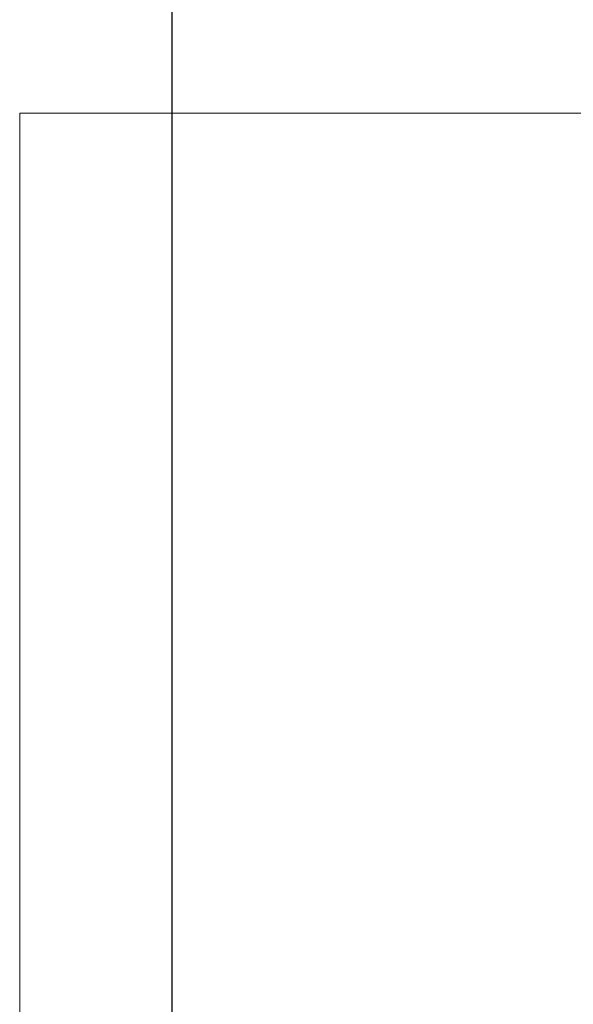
# Model space of a CAD drawing. Header units: millimetres. Extents: x -8078 to 241103, y -4319 to 602442.
# Tile 131 of 148: x 73670 to 76991, y 289819 to 295724. Entities that reach past the tile are written whole.
import ezdxf

# ---------------------------------------------------------------- set-up
doc = ezdxf.new("R2010")
doc.units = ezdxf.units.MM
doc.header["$MEASUREMENT"] = 0
for name, color, linetype in [('#podkład', 252, 'Continuous'), ('_TABELA', 7, 'Continuous'), ('Konstrukcja - Stropy', 7, 'Continuous')]:
    doc.layers.add(name, color=color, linetype=linetype)

# ---------------------------------------------------------------- blocks, each defined once
blk = doc.blocks.new('UHYGFFFF')
at = {"layer": 'Konstrukcja - Stropy', "color": 252, "linetype": 'Continuous', "lineweight": 13, "ltscale": 100}
for p, q in [((19937.5, 395682.7), (13277.5, 395682.7)), ((13277.5, 395682.7), (13277.5, 382902.4)), ((19937.5, 395682.7), (13277.5, 395682.7)), ((13277.5, 395682.7), (13277.5, 382902.4))]:
    blk.add_line(p, q, dxfattribs=at)

msp = doc.modelspace()

# ---------------------------------------------------------------- linework, layer by layer
at = {"layer": '_TABELA', "color": 7}
msp.add_lwpolyline([(74583.2, 300617.6), (116583.2, 300617.6), (74583.2, 300617.6), (74583.2, 270917.6), (116583.2, 270917.6), (116583.2, 300617.6)], dxfattribs=at)

# ---------------------------------------------------------------- block references
at = {"layer": '#podkład'}
msp.add_blockref('UHYGFFFF', (60392.7, -100518.7), dxfattribs=at)

doc.saveas('drawing.dxf')
